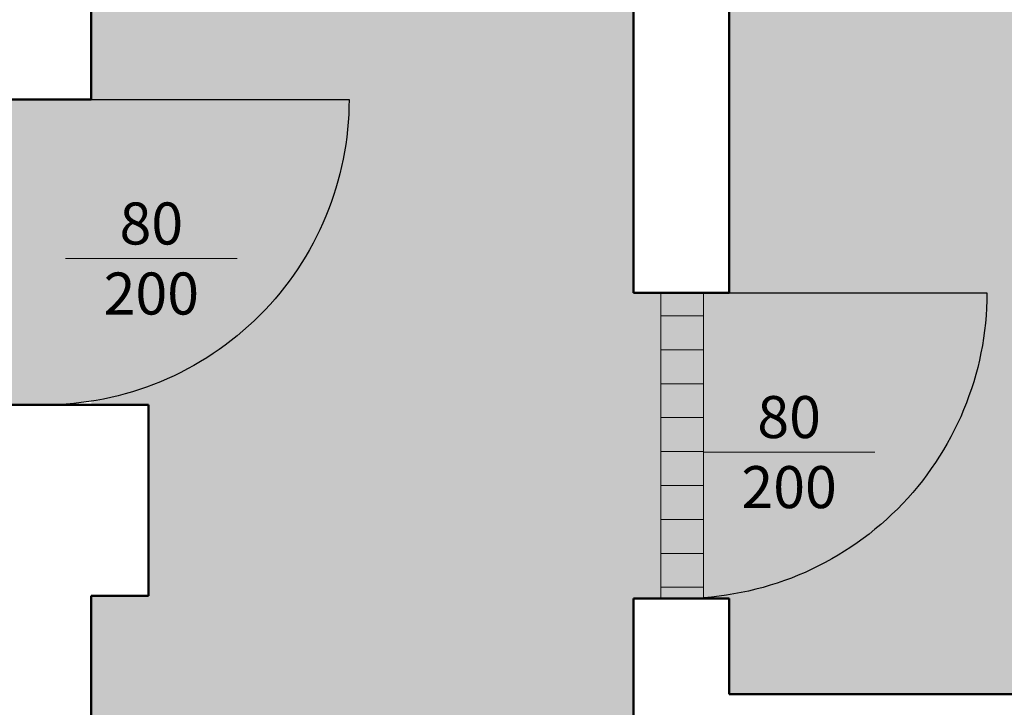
# Model space of a CAD drawing. Header units: metres. Extents: x 158874 to 185002, y -166493 to -154354.
# Tile 87 of 95: x 183356 to 183614, y -158446 to -158266. Entities that reach past the tile are written whole.
import ezdxf

# ---------------------------------------------------------------- set-up
doc = ezdxf.new("R2010")
doc.units = ezdxf.units.M
for name, color, linetype, lineweight in [('2 (średnia)', 1, 'Continuous', 25), ('3 (cienka)', 252, 'Continuous', 9), ('gruba50', 7, 'Continuous', 50), ('wymiarowanie9', 1, 'Continuous', 9)]:
    doc.layers.add(name, color=color, linetype=linetype, lineweight=lineweight)
doc.styles.get("Standard").update_dxf_attribs({"font": 'arial.ttf'})

# ---------------------------------------------------------------- blocks, each defined once
blk = doc.blocks.new('*U357')
at = {"color": 0, "linetype": 'ByBlock', "ltscale": 10}
blk.add_lwpolyline([(0, 0), (0, -1000, -0.414214), (-1000, 0)], format="xyb", dxfattribs=at)

msp = doc.modelspace()

# ---------------------------------------------------------------- hatches: boundary and pattern name
at = {"layer": 'wymiarowanie9', "ltscale": 0.2, "true_color": 0x93278f, "transparency": 33554508}
h = msp.add_hatch(color=217, dxfattribs=at)
h.dxf.hatch_style = 1
h.paths.add_polyline_path([(183350.22, -158227.75), (183208.22, -158227.75), (183208.22, -158149.99), (183220.22, -158149.99), (183220.22, -158215.75), (183350.22, -158215.75), (183350.22, -158015.75), (183220.22, -158015.75), (183220.22, -158069.99), (183208.22, -158069.99), (183208.22, -158015.75), (183190.22, -158015.75), (183190.22, -158019.75), (183028.22, -158019.75), (183028.22, -158015.75), (182950.22, -158015.75), (182950.22, -158415.75), (183350.22, -158415.75), (183350.22, -158367.08), (183362.72, -158367.08, 0.039243), (183375.22, -158366.1), (183375.22, -158287.08), (183362.72, -158287.08), (183350.22, -158287.08)])
at = {"layer": 'wymiarowanie9', "ltscale": 0.2, "transparency": 33554508}
h = msp.add_hatch(color=5, dxfattribs=at)
h.dxf.hatch_style = 1
h.paths.add_polyline_path([(183802.22, -158015.75), (183542.22, -158015.75), (183542.22, -158337.75), (183517.22, -158337.75), (183517.22, -158417.75), (183542.22, -158417.75), (183542.22, -158442.75), (183802.22, -158442.75), (183802.22, -158417.75), (183802.22, -158337.75)])
at = {"layer": 'wymiarowanie9', "ltscale": 0.2, "true_color": 0x636466, "transparency": 33554508}
h = msp.add_hatch(color=251, dxfattribs=at)
h.dxf.hatch_style = 1
edge = h.paths.add_edge_path()
edge.add_line((183517.22, -158539.1), (183517.22, -158337.75))
edge.add_line((183517.22, -158337.75), (183517.22, -158239.75))
edge.add_line((183517.22, -158239.75), (183508.99, -158239.75))
edge.add_line((183508.99, -158239.75), (183508.99, -158227.75))
edge.add_line((183508.99, -158227.75), (183429.22, -158227.75))
edge.add_arc((183508.99, -158233.75), 80, 175.6988, 180)
edge.add_line((183428.99, -158233.75), (183428.99, -158239.75))
edge.add_line((183428.99, -158239.75), (183375.22, -158239.75))
edge.add_line((183375.22, -158239.75), (183375.22, -158287.08))
edge.add_line((183375.22, -158287.08), (183375.22, -158367.08))
edge.add_line((183375.22, -158367.08), (183390.22, -158367.08))
edge.add_line((183390.22, -158367.08), (183390.22, -158417.08))
edge.add_line((183390.22, -158417.08), (183375.22, -158417.08))
edge.add_line((183375.22, -158417.08), (183375.22, -158674.75))
edge.add_line((183375.22, -158674.75), (183350.22, -158674.75))
edge.add_line((183350.22, -158674.75), (183350.22, -158753.77))
edge.add_arc((183362.72, -158674.75), 80, 261.0107, 270)
edge.add_line((183362.72, -158754.75), (183375.22, -158754.75))
edge.add_line((183375.22, -158754.75), (183375.22, -159037.75))
edge.add_line((183375.22, -159037.75), (183350.22, -159037.75))
edge.add_line((183350.22, -159037.75), (183350.22, -159116.77))
edge.add_arc((183362.72, -159037.75), 80, 261.0107, 270)
edge.add_line((183362.72, -159117.75), (183375.22, -159117.75))
edge.add_line((183375.22, -159117.75), (183375.22, -159328.75))
edge.add_line((183375.22, -159328.75), (183395.23, -159328.75))
edge.add_line((183395.23, -159328.75), (183395.23, -159353.75))
edge.add_arc((183495.23, -159353.75), 100, 180, 270)
edge.add_line((183495.23, -159453.75), (183495.23, -159353.75))
edge.add_line((183495.23, -159353.75), (183495.23, -159328.75))
edge.add_line((183495.23, -159328.75), (183517.22, -159328.75))
edge.add_line((183517.22, -159328.75), (183517.22, -158967.47))
edge.add_line((183517.22, -158967.47), (183517.22, -158887.47))
edge.add_line((183517.22, -158887.47), (183517.22, -158539.1))
h.paths.add_polyline_path([(183451.92, -158227.71), (183492.96, -158227.71)])
h.paths.add_polyline_path([(183323.22, -158736.17), (183354.36, -158736.17), (183354.36, -158695.12), (183323.22, -158695.12)])
h.paths.add_polyline_path([(183349.75, -159099.07), (183350.03, -159099.07), (183350.03, -159058.02), (183349.75, -159058.02)])
h.paths.add_polyline_path([(183478.73, -159375.23), (183478.73, -159343.54), (183437.68, -159343.54), (183437.68, -159375.23)], flags=16)
at = {"layer": 'wymiarowanie9', "ltscale": 0.2}
h = msp.add_hatch(color=2, dxfattribs=at)
h.dxf.hatch_style = 1
h.paths.add_polyline_path([(183535.56, -158405.93), (183524.32, -158405.93), (183524.32, -158414.81), (183535.56, -158414.81)])
h.paths.add_polyline_path([(183535.56, -158388.16), (183524.32, -158388.16), (183524.32, -158397.04), (183535.56, -158397.04)])
h.paths.add_polyline_path([(183535.56, -158370.4), (183524.32, -158370.4), (183524.32, -158379.28), (183535.56, -158379.28)])
h.paths.add_polyline_path([(183535.56, -158352.63), (183524.32, -158352.63), (183524.32, -158361.51), (183535.56, -158361.51)])
h.paths.add_polyline_path([(183535.56, -158337.75), (183524.32, -158337.75), (183524.32, -158343.75), (183535.56, -158343.75)])

# ---------------------------------------------------------------- linework, layer by layer
at = {"layer": '3 (cienka)', "color": 0}
for p, q in [((183413.42, -158328.74), (183368.46, -158328.74)), ((183580.42, -158379.41), (183535.46, -158379.41))]:
    msp.add_line(p, q, dxfattribs=at)
at = {"layer": 'gruba50', "color": 0, "ltscale": 0.2}
for p, q in [((183517.22, -158015.75), (183517.22, -158337.75)), ((183542.22, -158015.75), (183542.22, -158337.75)), ((183375.22, -158225.75), (183375.22, -158287.08)), ((183350.22, -158287.08), (183375.22, -158287.08)), ((183542.22, -158337.75), (183517.22, -158337.75)), ((183350.22, -158367.08), (183390.22, -158367.08)), ((183390.22, -158367.08), (183390.22, -158417.08)), ((183375.22, -158417.08), (183375.22, -158674.75)), ((183390.22, -158417.08), (183375.22, -158417.08)), ((183517.22, -158417.75), (183517.22, -158459.1)), ((183542.22, -158417.75), (183517.22, -158417.75)), ((183542.22, -158417.75), (183542.22, -158442.75)), ((183542.22, -158442.75), (183802.22, -158442.75))]:
    msp.add_line(p, q, dxfattribs=at)
at = {"layer": 'wymiarowanie9', "color": 1, "ltscale": 0.2}
for p, q in [((183524.32, -158417.57), (183524.32, -158337.75)), ((183535.56, -158417.75), (183535.56, -158337.75)), ((183524.32, -158343.75), (183535.56, -158343.75)), ((183524.32, -158352.63), (183535.56, -158352.63)), ((183524.32, -158352.63), (183535.56, -158352.63)), ((183524.32, -158361.51), (183535.56, -158361.51)), ((183524.32, -158361.51), (183535.56, -158361.51)), ((183524.32, -158370.4), (183535.56, -158370.4)), ((183524.32, -158370.4), (183535.56, -158370.4)), ((183524.32, -158379.28), (183535.56, -158379.28)), ((183524.32, -158388.16), (183535.56, -158388.16)), ((183524.32, -158388.16), (183535.56, -158388.16)), ((183524.32, -158397.04), (183535.56, -158397.04)), ((183524.32, -158405.93), (183535.56, -158405.93)), ((183524.32, -158405.93), (183535.56, -158405.93)), ((183524.32, -158414.81), (183535.56, -158414.81))]:
    msp.add_line(p, q, dxfattribs=at)

# ---------------------------------------------------------------- block references
at = {"layer": '2 (średnia)', "color": 0, "xscale": 0.08, "yscale": 0.08, "zscale": 0.08, "rotation": 90}
for p in [(183362.72, -158287.08), (183529.72, -158337.75)]:
    msp.add_blockref('*U357', p, dxfattribs=at)

# ---------------------------------------------------------------- texts
at = {"layer": '3 (cienka)', "color": 0, "char_height": 11, "attachment_point": 5}
for insert in [(183390.94, -158328.74), (183557.94, -158379.41)]:
    msp.add_mtext_dynamic_manual_height_columns('\\pxqc;80\\P200', width=30.4029, gutter_width=12.5, heights=[0], dxfattribs=dict(at, insert=insert))

doc.saveas('drawing.dxf')
